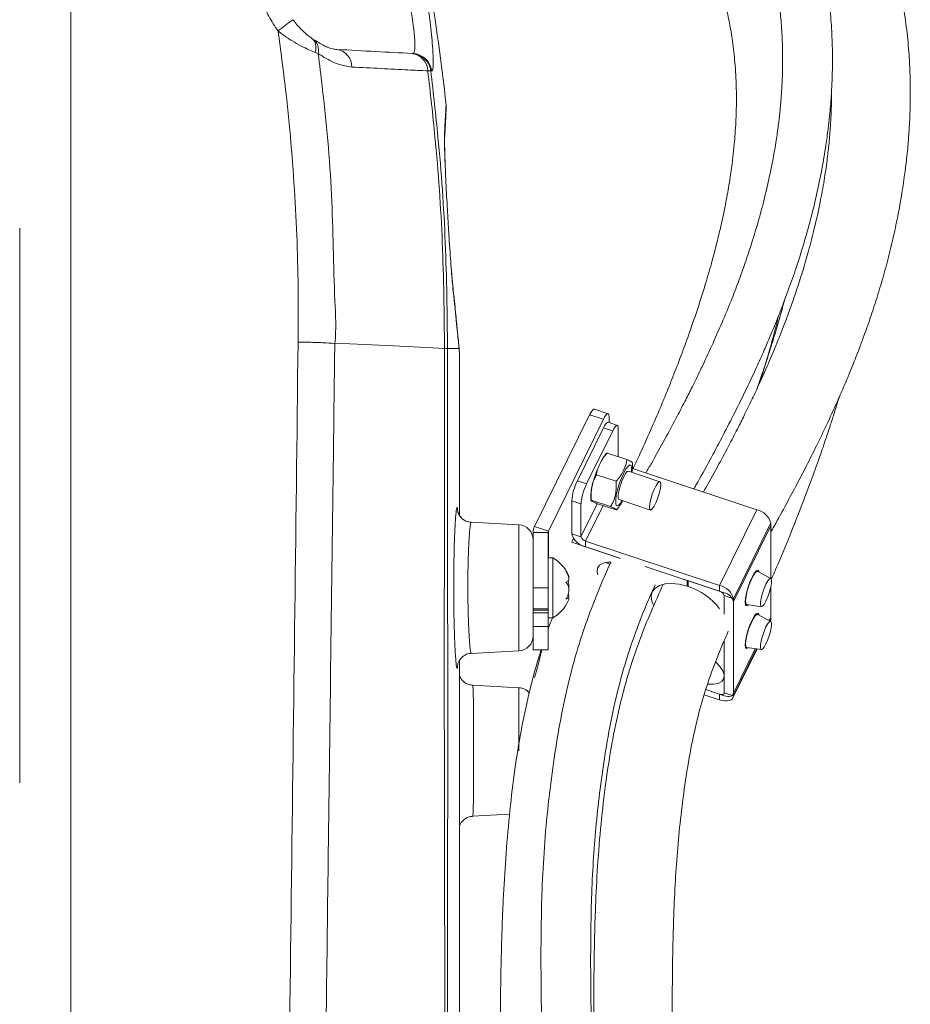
# Model space of a CAD drawing. Header units: millimetres. Extents: x 0 to 8410, y 0 to 5940.
# Tile 39 of 180: x 1537 to 1715, y 3866 to 4064. Entities that reach past the tile are written whole.
import ezdxf

# ---------------------------------------------------------------- set-up
doc = ezdxf.new("R2010")
doc.units = ezdxf.units.MM
doc.header["$LTSCALE"] = 10

msp = doc.modelspace()

# ---------------------------------------------------------------- linework, layer by layer
at = {"color": 7, "linetype": 'Continuous', "lineweight": 0}
for p, q in [((1546.85, 4082.21), (1546.85, 3769.37)), ((1595.2, 4060.16), (1595.47, 4059.98)), ((1615.37, 4057.09), (1615.55, 4057.09)), ((1599.85, 3998.92), (1599.85, 3998.92)), ((1624.85, 3964.45), (1624.85, 3997.29)), ((1654.73, 3984.8), (1651.95, 3985.72)), ((1651, 3984.6), (1639.95, 3962.18)), ((1653.78, 3983.68), (1642.73, 3961.25)), ((1656.58, 3982.47), (1654.73, 3983.08)), ((1654.91, 3983.02), (1654.91, 3984.23)), ((1653.78, 3981.95), (1648.54, 3971.32)), ((1655.64, 3981.34), (1650.39, 3970.71)), ((1656.76, 3981.9), (1656.76, 3976.19)), ((1654.52, 3976.9), (1654.56, 3976.92)), ((1658.46, 3975.63), (1654.56, 3976.92)), ((1653.37, 3975.35), (1653.09, 3974.81)), ((1665.09, 3971.17), (1658.78, 3973.26)), ((1659.59, 3973.79), (1684.58, 3965.52)), ((1656.3, 3971.24), (1652.39, 3972.53)), ((1647.42, 3967.32), (1647.42, 3960.73)), ((1655.22, 3966.18), (1651.31, 3967.47)), ((1656.9, 3967.57), (1663.2, 3965.48)), ((1657.52, 3967.14), (1657.61, 3967.33)), ((1624.5, 3965.54), (1624.53, 3965.19)), ((1649.27, 3966.71), (1649.27, 3960.11)), ((1656.3, 3965.51), (1652.39, 3966.8)), ((1636.81, 3962.52), (1627.23, 3963.02)), ((1687.36, 3962.88), (1687.36, 3951.72)), ((1687.36, 3951.72), (1687.36, 3962.31)), ((1639.65, 3960.95), (1639.65, 3949.87)), ((1642.65, 3960.95), (1642.65, 3949.87)), ((1650.2, 3959.23), (1677.09, 3950.33)), ((1657.05, 3955.82), (1647.42, 3959.01)), ((1650.2, 3958.08), (1657.23, 3955.76)), ((1643.65, 3955.87), (1642.65, 3955.87)), ((1643.65, 3944.2), (1643.65, 3955.87)), ((1654.2, 3954.96), (1655.07, 3954.62)), ((1670.6, 3951.33), (1662.16, 3954.12)), ((1662.16, 3954.12), (1677.09, 3949.19)), ((1670.6, 3950.19), (1670.6, 3951.33)), ((1670.78, 3950.12), (1670.78, 3951.27)), ((1678.01, 3948.88), (1670.78, 3951.27)), ((1687.35, 3951.73), (1684.74, 3953.15)), ((1639.65, 3949.87), (1639.65, 3945.69)), ((1642.65, 3949.87), (1642.65, 3945.69)), ((1670.6, 3950.19), (1670.78, 3950.56)), ((1687.36, 3943.95), (1687.36, 3950.02)), ((1687.36, 3950.02), (1687.36, 3943.38)), ((1646.7, 3947.82), (1646.4, 3947.82)), ((1678.01, 3948.31), (1678.01, 3944.58)), ((1679.87, 3947.69), (1679.87, 3928.19)), ((1639.65, 3945.69), (1639.65, 3945.41)), ((1639.65, 3945.41), (1639.65, 3944.87)), ((1642.65, 3945.69), (1642.65, 3945.41)), ((1642.65, 3945.41), (1642.65, 3944.87)), ((1679.87, 3928.76), (1679.87, 3947.12)), ((1682.54, 3946.51), (1685.49, 3946.09)), ((1639.65, 3944.87), (1642.65, 3944.87)), ((1639.65, 3944.87), (1639.65, 3940.37)), ((1642.65, 3944.2), (1642.65, 3944.87)), ((1642.65, 3943.87), (1642.65, 3944.2)), ((1642.65, 3943.87), (1643.65, 3943.87)), ((1642.65, 3943.87), (1642.65, 3942.13)), ((1643.65, 3943.87), (1643.65, 3944.2)), ((1687.35, 3943.12), (1684.74, 3944.55)), ((1687.36, 3943.38), (1687.33, 3943.14)), ((1642.65, 3942.13), (1642.65, 3937.41)), ((1639.65, 3940.37), (1639.65, 3937.41)), ((1639.65, 3937.41), (1642.65, 3937.41)), ((1678.01, 3939.27), (1678.01, 3928.8)), ((1679.78, 3927.78), (1684.62, 3937.61)), ((1682.54, 3937.9), (1685.49, 3937.49)), ((1627.24, 3936.72), (1636.81, 3937.22)), ((1624.54, 3934.49), (1624.51, 3934.22)), ((1636.81, 3929.83), (1627.51, 3930.31)), ((1674.32, 3929.45), (1678.01, 3928.23)), ((1677.09, 3928.54), (1674.32, 3929.45)), ((1677.09, 3927.39), (1673.99, 3928.41)), ((1627.52, 3904.04), (1634.93, 3904.43))]:
    msp.add_line(p, q, dxfattribs=at)
at = {"color": 8, "linetype": 'Continuous', "lineweight": 0}
for p, q in [((1594.07, 4061.04), (1594.2, 4060.94)), ((1596.51, 4057.07), (1595.94, 4057.29)), ((1619.3, 4053.59), (1619.12, 4053.6)), ((1536.59, 4022.01), (1536.59, 3910.74)), ((1623.64, 4009.24), (1623.56, 4010.03)), ((1653.78, 3983.68), (1651, 3984.6)), ((1655.64, 3981.34), (1653.78, 3981.95)), ((1648.54, 3971.32), (1650.39, 3970.71)), ((1649.27, 3966.71), (1647.42, 3967.32)), ((1652.54, 3966.75), (1649.27, 3960.11)), ((1653.71, 3966.36), (1650.2, 3959.23)), ((1684.58, 3965.52), (1677.09, 3950.33)), ((1636.81, 3937.22), (1636.81, 3962.52)), ((1642.73, 3961.25), (1639.95, 3962.18)), ((1642.73, 3961.25), (1642.73, 3955.87)), ((1687.36, 3962.88), (1679.87, 3947.69)), ((1679.87, 3947.12), (1687.36, 3962.31)), ((1642.65, 3960.95), (1639.65, 3960.95)), ((1647.42, 3960.73), (1649.27, 3960.11)), ((1647.42, 3959.01), (1647.78, 3959.75)), ((1650.2, 3959.23), (1650.2, 3958.08)), ((1642.65, 3949.87), (1639.65, 3949.87)), ((1677.09, 3949.19), (1677.09, 3950.33)), ((1679.87, 3947.69), (1678.01, 3948.31)), ((1642.65, 3945.69), (1639.65, 3945.69)), ((1642.65, 3945.41), (1639.65, 3945.41)), ((1687.04, 3943.3), (1687.36, 3943.95)), ((1687.36, 3943.38), (1687.26, 3943.17)), ((1642.65, 3942.13), (1639.65, 3942.13)), ((1679.87, 3928.76), (1684.26, 3937.66)), ((1684.52, 3937.62), (1679.87, 3928.19)), ((1636.81, 3917.18), (1636.81, 3929.83)), ((1677.09, 3927.39), (1677.09, 3928.54)), ((1678.01, 3928.8), (1679.87, 3928.19))]:
    msp.add_line(p, q, dxfattribs=at)
at = {"color": 7, "linetype": 'Continuous', "lineweight": 0, "flags": 128}
for points in [[(1599.85, 3998.92), (1602.89, 3998.8), (1605.86, 3998.67), (1608.74, 3998.55), (1611.54, 3998.42), (1614.25, 3998.29), (1616.88, 3998.16), (1619.43, 3998.03), (1621.88, 3997.9)], [(1651.95, 3985.72), (1651.94, 3985.73), (1651.8, 3985.7), (1651.63, 3985.57), (1651.43, 3985.34), (1651.22, 3985.01), (1651, 3984.6)], [(1654.91, 3984.23), (1654.89, 3984.52), (1654.82, 3984.72), (1654.72, 3984.8), (1654.58, 3984.78), (1654.41, 3984.65), (1654.22, 3984.42), (1654, 3984.09), (1653.78, 3983.68)], [(1653.78, 3981.95), (1654, 3982.37), (1654.22, 3982.7), (1654.41, 3982.93), (1654.58, 3983.06), (1654.72, 3983.08), (1654.73, 3983.08)], [(1656.76, 3981.9), (1656.74, 3982.19), (1656.68, 3982.38), (1656.57, 3982.47), (1656.43, 3982.45), (1656.26, 3982.32), (1656.07, 3982.08), (1655.86, 3981.75), (1655.64, 3981.34)], [(1658.78, 3973.26), (1658.56, 3973.2), (1658.22, 3972.81), (1657.84, 3972.13), (1657.45, 3971.25), (1657.12, 3970.27), (1656.87, 3969.3), (1656.73, 3968.47), (1656.73, 3967.87), (1656.87, 3967.58), (1656.9, 3967.57)], [(1665.27, 3970.61), (1665.2, 3971.06), (1665, 3971.18), (1664.71, 3970.96), (1664.34, 3970.42), (1663.95, 3969.63), (1663.58, 3968.68), (1663.28, 3967.69), (1663.09, 3966.77), (1663.02, 3966.05), (1663.09, 3965.6), (1663.28, 3965.48), (1663.58, 3965.7), (1663.95, 3966.24), (1664.34, 3967.03), (1664.71, 3967.98), (1665, 3968.97), (1665.2, 3969.88), (1665.27, 3970.61)], [(1655.24, 3955.02), (1654.65, 3955.02), (1653.69, 3954.83), (1652.98, 3954.42), (1652.58, 3953.81), (1652.52, 3953.06), (1652.66, 3952.5)], [(1684.74, 3953.15), (1684.58, 3953.15), (1684.24, 3952.87), (1683.83, 3952.26), (1683.4, 3951.38), (1682.99, 3950.34), (1682.65, 3949.24), (1682.41, 3948.21), (1682.31, 3947.35), (1682.34, 3946.77), (1682.52, 3946.51), (1682.54, 3946.51)], [(1683.61, 3951.99), (1684.05, 3952.76), (1684.44, 3953.25), (1684.75, 3953.41), (1684.95, 3953.21), (1685, 3953.01)], [(1682.83, 3946.47), (1682.79, 3946.42), (1682.48, 3946.27), (1682.28, 3946.46), (1682.21, 3946.99), (1682.28, 3947.79), (1682.48, 3948.8), (1682.79, 3949.9), (1683.18, 3951), (1683.61, 3951.99)], [(1686.4, 3950.62), (1686.02, 3949.75), (1685.68, 3948.77), (1685.43, 3947.82), (1685.3, 3946.99), (1685.3, 3946.4), (1685.43, 3946.11), (1685.68, 3946.16), (1686.02, 3946.54), (1686.4, 3947.21), (1686.78, 3948.09), (1687.11, 3949.06), (1687.36, 3950.02), (1687.49, 3950.84), (1687.49, 3951.44), (1687.36, 3951.72), (1687.11, 3951.67), (1686.78, 3951.29), (1686.4, 3950.62)], [(1670.6, 3950.19), (1669.01, 3950.59), (1667.51, 3950.76), (1666.16, 3950.68), (1665.02, 3950.37), (1664.15, 3949.83), (1663.59, 3949.09), (1663.37, 3948.19), (1663.49, 3947.17), (1663.8, 3946.37)], [(1682.83, 3937.86), (1682.79, 3937.82), (1682.48, 3937.67), (1682.28, 3937.86), (1682.21, 3938.39), (1682.28, 3939.19), (1682.48, 3940.19), (1682.79, 3941.3), (1683.18, 3942.4), (1683.61, 3943.38), (1684.05, 3944.16), (1684.44, 3944.65), (1684.75, 3944.8), (1684.95, 3944.61), (1685, 3944.4)], [(1684.74, 3944.55), (1684.58, 3944.55), (1684.24, 3944.26), (1683.83, 3943.65), (1683.4, 3942.78), (1682.99, 3941.73), (1682.65, 3940.64), (1682.41, 3939.61), (1682.31, 3938.75), (1682.34, 3938.16), (1682.52, 3937.91), (1682.54, 3937.9)], [(1686.4, 3938.61), (1686.78, 3939.48), (1687.11, 3940.46), (1687.36, 3941.42), (1687.49, 3942.24), (1687.49, 3942.83), (1687.36, 3943.12), (1687.11, 3943.07), (1686.78, 3942.69), (1686.4, 3942.02), (1686.02, 3941.14), (1685.68, 3940.17), (1685.43, 3939.21), (1685.3, 3938.39), (1685.3, 3937.8), (1685.43, 3937.51), (1685.68, 3937.56), (1686.02, 3937.94), (1686.4, 3938.61)], [(1674.72, 3930.58), (1674.77, 3930.57), (1675.89, 3930.51), (1676.83, 3930.69), (1677.53, 3931.09), (1677.93, 3931.67), (1678, 3932.41), (1677.74, 3933.24), (1677.17, 3934.1), (1676.33, 3934.93), (1676.3, 3934.95)], [(1678.01, 3928.8), (1678, 3928.7), (1677.94, 3928.61), (1677.86, 3928.54), (1677.74, 3928.49), (1677.6, 3928.46), (1677.44, 3928.46), (1677.27, 3928.49), (1677.09, 3928.54)], [(1679.87, 3928.19), (1679.81, 3927.87), (1679.66, 3927.6), (1679.4, 3927.39), (1679.05, 3927.24), (1678.63, 3927.17), (1678.15, 3927.17), (1677.63, 3927.24), (1677.09, 3927.39)], [(1678.01, 3928.23), (1678.38, 3928.13), (1678.72, 3928.08), (1679.04, 3928.08), (1679.32, 3928.13), (1679.56, 3928.23), (1679.73, 3928.37), (1679.83, 3928.55), (1679.87, 3928.76)]]:
    msp.add_lwpolyline(points, dxfattribs=at)
at = {"color": 8, "linetype": 'Continuous', "lineweight": 0, "flags": 128}
for points in [[(1657.84, 3972.9), (1658.3, 3973.72), (1658.72, 3974.28), (1659.06, 3974.53), (1659.31, 3974.44), (1659.44, 3974.02), (1659.44, 3973.32), (1659.42, 3973.05)], [(1657.53, 3967.35), (1657.38, 3967.1), (1656.96, 3966.55), (1656.61, 3966.3), (1656.36, 3966.39), (1656.23, 3966.8), (1656.23, 3967.51), (1656.36, 3968.45), (1656.61, 3969.55), (1656.96, 3970.72), (1657.38, 3971.87), (1657.84, 3972.9)]]:
    msp.add_lwpolyline(points, dxfattribs=at)
at = {"color": 7, "linetype": 'Continuous', "lineweight": 0}
for centre, radius, start, end in [((1174.85, 3997.87), 450, 6.2311, 12.6595), ((1658.29, 3966.42), 10.91, 153.3282, 175.2802), ((1660.15, 3965.81), 10.91, 153.3312, 175.2781), ((1683.79, 3961.91), 3.7, 15.2711, 77.6918), ((1636.65, 3959.52), 3, 0, 87), ((1642.42, 3960.94), 2.77, 153.4846, 179.8191), ((1643.35, 3960.95), 0.692, 153.4732, 179.82), ((1650.99, 3961.7), 3.7, 195.2702, 257.6921), ((1650.46, 3960.44), 1.23, 195.276, 257.6838), ((1640.25, 3949.75), 7, 23.1005, 60.9503), ((1666.87, 3937.83), 12.9, 37.5426, 72.3624), ((1676.3, 3946.72), 3.7, 15.2688, 77.6936), ((1640.25, 3949.99), 7, 299.0497, 336.9988), ((1676.82, 3947.98), 1.23, 15.2746, 77.6852), ((1677.49, 3946.47), 2.47, 15.2663, 77.6935), ((1636.65, 3940.22), 3, 273, 0), ((1567.35, 3953.64), 75.79, 343.3087, 347.6312), ((1636.65, 3926.83), 3, 41.4677, 87)]:
    msp.add_arc(centre, radius, start, end, dxfattribs=at)
at = {"color": 8, "linetype": 'Continuous', "lineweight": 0}
for centre, radius, start, end in [((1786.28, 3801.7), 326.63, 126.6213, 127.2756), ((1593.87, 4057.78), 2.72, 345.0817, 54.0983), ((1599.73, 4054.38), 3.54, 359.8324, 81.6997), ((1614.85, 4053.45), 3.68, 2.2283, 83.7398), ((1615.16, 4053.11), 3.99, 7.0271, 86.9378), ((1615.34, 4053.1), 3.99, 7.0316, 86.9447)]:
    msp.add_arc(centre, radius, start, end, dxfattribs=at)
at = {"color": 7, "linetype": 'Continuous', "lineweight": 0}
for points, knots in [([(1687.36, 3961.03), (1687.59, 3961.43), (1688.66, 3963.33), (1690.4, 3966.51), (1692.57, 3970.56), (1694.59, 3974.45), (1696.6, 3978.46), (1698.65, 3982.7), (1700.44, 3986.61), (1701.89, 3989.91), (1702.93, 3992.37), (1703.75, 3994.37), (1704.49, 3996.23), (1705.26, 3998.22), (1706.12, 4000.53), (1707.17, 4003.46), (1708.35, 4007.02), (1709.62, 4011.13), (1710.82, 4015.45), (1711.91, 4019.88), (1712.88, 4024.42), (1713.69, 4028.91), (1714.26, 4032.78), (1714.62, 4035.79), (1714.84, 4037.92), (1715, 4039.8), (1715.14, 4041.74), (1715.26, 4043.95), (1715.35, 4046.46), (1715.4, 4049.78), (1715.32, 4053.9), (1715.01, 4058.75), (1714.45, 4063.73), (1713.62, 4068.8), (1712.51, 4073.85), (1711.32, 4078.1), (1710.26, 4081.33), (1709.5, 4083.45), (1708.81, 4085.27), (1708.07, 4087.1), (1707.16, 4089.23), (1706.02, 4091.72), (1704.34, 4095.14), (1702, 4099.45), (1698.97, 4104.37), (1695.69, 4109.12), (1692.36, 4113.48), (1689.03, 4117.46), (1685.55, 4121.27), (1681.97, 4124.89), (1678.23, 4128.38), (1674.4, 4131.68), (1670.33, 4134.93), (1665.99, 4138.14), (1661.37, 4141.28), (1656.74, 4144.16), (1652.48, 4146.61), (1649.05, 4148.44), (1646.11, 4149.93), (1643.13, 4151.37), (1639.46, 4153.03), (1635.11, 4154.86), (1628.28, 4157.46), (1619.11, 4160.4), (1607.56, 4163.19), (1595.63, 4165.19), (1583.09, 4166.41), (1572.17, 4166.67), (1564.28, 4166.49), (1560.85, 4166.29), (1559.64, 4166.22)], [0, 0, 0, 0, 0.004348, 0.0203, 0.034155, 0.047589, 0.061875, 0.077022, 0.092735, 0.103422, 0.112088, 0.118719, 0.124631, 0.13163, 0.139735, 0.148951, 0.1623, 0.176871, 0.191787, 0.207043, 0.222643, 0.23859, 0.253314, 0.262519, 0.269619, 0.275396, 0.282059, 0.289745, 0.298462, 0.308217, 0.324564, 0.341827, 0.359515, 0.377636, 0.396202, 0.414191, 0.42402, 0.431827, 0.4378, 0.444476, 0.452618, 0.462236, 0.473338, 0.492576, 0.513562, 0.533507, 0.552342, 0.570059, 0.586651, 0.604754, 0.621396, 0.637992, 0.654959, 0.672611, 0.690641, 0.708821, 0.724537, 0.737041, 0.745245, 0.755314, 0.767695, 0.782393, 0.798388, 0.833771, 0.867819, 0.901508, 0.936458, 0.972574, 0.990344, 1, 1, 1, 1]), ([(1671.93, 3969.71), (1672.07, 3969.96), (1673.17, 3971.89), (1675.04, 3975.3), (1677.54, 3979.97), (1679.89, 3984.53), (1682.23, 3989.26), (1684.3, 3993.64), (1685.97, 3997.37), (1687.15, 4000.12), (1688.1, 4002.39), (1688.98, 4004.56), (1689.94, 4007.02), (1691.14, 4010.25), (1692.54, 4014.26), (1694.02, 4018.94), (1695.39, 4023.83), (1696.6, 4028.76), (1697.63, 4033.72), (1698.37, 4038.13), (1698.86, 4041.73), (1699.15, 4044.34), (1699.36, 4046.53), (1699.52, 4048.68), (1699.65, 4051.13), (1699.76, 4054.31), (1699.76, 4058.22), (1699.56, 4062.73), (1699.13, 4067.4), (1698.44, 4072.11), (1697.47, 4076.8), (1696.41, 4080.77), (1695.43, 4083.83), (1694.71, 4085.88), (1694.06, 4087.59), (1693.39, 4089.26), (1692.58, 4091.15), (1691.57, 4093.37), (1690.07, 4096.41), (1687.96, 4100.27), (1685.22, 4104.73), (1682.21, 4109.09), (1679.13, 4113.13), (1676.02, 4116.85), (1672.38, 4120.84), (1668.2, 4125.02), (1663.3, 4129.39), (1658.59, 4133.18), (1654, 4136.53), (1649.63, 4139.46), (1645.28, 4142.13), (1641.29, 4144.39), (1638.07, 4146.08), (1635.29, 4147.47), (1632.44, 4148.82), (1628.91, 4150.38), (1624.75, 4152.09), (1618.83, 4154.28), (1611.35, 4156.66), (1602.34, 4158.92), (1593.93, 4160.51), (1586.06, 4161.58), (1578.66, 4162.26), (1570.99, 4162.58), (1565.15, 4162.63), (1561.87, 4162.49), (1561.26, 4162.46)], [0, 0, 0, 0, 0.0027684, 0.0216654, 0.0381703, 0.0549552, 0.0726183, 0.0910788, 0.1039613, 0.114202, 0.1218133, 0.1293344, 0.1384852, 0.1492707, 0.1653708, 0.1833097, 0.2014771, 0.2198316, 0.2383745, 0.2568359, 0.2691327, 0.2788457, 0.2861206, 0.2938461, 0.303121, 0.3139518, 0.3299985, 0.3477151, 0.3657305, 0.3840416, 0.4026662, 0.4210812, 0.43144, 0.4397861, 0.4461358, 0.4526457, 0.4606088, 0.4700356, 0.4809367, 0.4998678, 0.5208904, 0.5410866, 0.5603044, 0.5785288, 0.5957468, 0.6207452, 0.6440396, 0.6677055, 0.686088, 0.7047315, 0.7233848, 0.7394263, 0.7521492, 0.7606145, 0.7711451, 0.784103, 0.7994842, 0.8159518, 0.8463251, 0.8756587, 0.9042393, 0.9261081, 0.9484963, 0.9714172, 0.9946137, 1, 1, 1, 1]), ([(1565.33, 4152.53), (1567.39, 4152.55), (1572.29, 4152.6), (1579.85, 4152.16), (1587.89, 4151.31), (1595.55, 4150.07), (1602.29, 4148.64), (1608.18, 4147.1), (1613.32, 4145.55), (1618.14, 4143.89), (1622.45, 4142.24), (1625.92, 4140.78), (1628.55, 4139.59), (1630.44, 4138.7), (1632.08, 4137.9), (1633.8, 4137.03), (1635.9, 4135.93), (1638.49, 4134.5), (1641.66, 4132.64), (1645.35, 4130.32), (1649.24, 4127.65), (1652.92, 4124.9), (1656.15, 4122.3), (1658.98, 4119.84), (1661.44, 4117.58), (1663.53, 4115.54), (1665.38, 4113.64), (1667.25, 4111.63), (1669.35, 4109.24), (1671.67, 4106.42), (1674.11, 4103.21), (1676.48, 4099.8), (1678.64, 4096.36), (1680.51, 4093.1), (1682.62, 4089.01), (1684.8, 4084.06), (1686.82, 4078.16), (1688.03, 4073.24), (1688.77, 4069.17), (1689.23, 4065.83), (1689.58, 4062.08), (1689.76, 4058.1), (1689.76, 4054.44), (1689.66, 4051.41), (1689.52, 4049.12), (1689.36, 4047.1), (1689.16, 4045.01), (1688.87, 4042.51), (1688.44, 4039.44), (1687.86, 4036.04), (1687.05, 4032.01), (1686.04, 4027.7), (1684.83, 4023.25), (1683.61, 4019.22), (1682.37, 4015.45), (1681.04, 4011.73), (1679.55, 4007.83), (1677.8, 4003.57), (1675.83, 3999.07), (1674.05, 3995.22), (1672.6, 3992.22), (1671.41, 3989.81), (1670, 3987.04), (1668.22, 3983.62), (1665.99, 3979.47), (1663.97, 3975.82), (1662.66, 3973.55), (1662.29, 3972.9)], [0, 0, 0, 0, 0.019212, 0.045556, 0.071908, 0.097356, 0.121943, 0.141007, 0.159535, 0.177528, 0.194433, 0.208678, 0.218083, 0.225716, 0.231598, 0.238145, 0.246938, 0.257978, 0.271267, 0.288483, 0.307764, 0.32581, 0.342159, 0.356811, 0.370497, 0.382278, 0.392194, 0.402887, 0.415978, 0.43145, 0.448195, 0.466465, 0.483764, 0.499784, 0.514539, 0.542872, 0.56972, 0.595977, 0.60894, 0.62345, 0.639512, 0.65713, 0.674145, 0.685546, 0.695057, 0.70268, 0.710586, 0.720903, 0.733634, 0.74838, 0.762575, 0.78285, 0.800638, 0.816334, 0.831287, 0.845859, 0.860765, 0.877823, 0.89662, 0.914318, 0.92355, 0.932349, 0.942988, 0.956542, 0.972992, 0.992306, 1, 1, 1, 1]), ([(1570.42, 4138.98), (1571.93, 4138.95), (1576.02, 4138.87), (1582.44, 4138.29), (1589.6, 4137.33), (1595.93, 4136.12), (1601.5, 4134.81), (1606.4, 4133.45), (1611.05, 4131.97), (1615.34, 4130.44), (1619.04, 4128.96), (1622.04, 4127.67), (1624.32, 4126.62), (1626.2, 4125.71), (1628.08, 4124.77), (1630.37, 4123.57), (1633.18, 4122.01), (1636.46, 4120.05), (1640.03, 4117.75), (1643.6, 4115.24), (1646.89, 4112.73), (1649.97, 4110.19), (1652.79, 4107.7), (1655.28, 4105.31), (1657.42, 4103.14), (1659.54, 4100.87), (1661.7, 4098.38), (1663.96, 4095.59), (1666.17, 4092.62), (1668.32, 4089.46), (1670.26, 4086.32), (1672.2, 4082.85), (1674.06, 4079.06), (1675.79, 4074.9), (1677.2, 4070.85), (1678.24, 4067.11), (1679.04, 4063.53), (1679.67, 4059.89), (1680.17, 4055.67), (1680.45, 4051.26), (1680.49, 4047.13), (1680.39, 4043.76), (1680.22, 4041.1), (1680.02, 4038.68), (1679.74, 4035.96), (1679.29, 4032.57), (1678.65, 4028.73), (1677.89, 4024.85), (1677.08, 4021.23), (1676.27, 4017.98), (1675.34, 4014.52), (1674.19, 4010.54), (1672.72, 4005.91), (1671.17, 4001.39), (1669.95, 3998.04), (1669.1, 3995.78), (1668.47, 3994.12), (1667.66, 3992.05), (1666.63, 3989.49), (1665.25, 3986.13), (1663.42, 3981.87), (1661.51, 3977.58), (1660.2, 3974.79), (1659.72, 3973.75)], [0, 0, 0, 0, 0.01575, 0.042622, 0.068724, 0.094073, 0.113849, 0.133173, 0.152036, 0.1704, 0.186774, 0.199476, 0.209671, 0.217348, 0.22492, 0.23559, 0.249382, 0.265251, 0.283907, 0.303684, 0.32179, 0.338172, 0.35652, 0.372063, 0.384806, 0.39801, 0.414739, 0.430328, 0.448033, 0.466834, 0.48441, 0.500679, 0.523935, 0.545486, 0.566234, 0.58637, 0.601934, 0.619317, 0.63937, 0.662116, 0.681265, 0.696761, 0.708563, 0.717703, 0.729733, 0.745487, 0.763593, 0.781332, 0.797338, 0.811597, 0.824185, 0.842782, 0.86356, 0.88421, 0.900848, 0.906411, 0.913155, 0.921952, 0.932804, 0.945708, 0.964713, 0.986886, 1, 1, 1, 1]), ([(1595.2, 4060.17), (1595.07, 4060.25), (1594.75, 4060.46), (1594.06, 4061.03), (1593.23, 4061.79), (1592.33, 4062.73), (1591.74, 4063.48), (1591.44, 4063.86)], [0, 0, 0, 0, 0.122771, 0.315269, 0.508472, 0.748467, 1, 1, 1, 1]), ([(1600.25, 4057.89), (1599.98, 4057.92), (1599.43, 4057.97), (1598.41, 4058.32), (1597.44, 4058.79), (1596.59, 4059.31), (1596.01, 4059.68), (1595.83, 4059.79)], [0, 0, 0, 0, 0.241461, 0.505604, 0.702983, 0.905467, 1, 1, 1, 1]), ([(1600.25, 4057.89), (1602.91, 4057.75), (1608.26, 4057.47), (1612.92, 4057.22), (1615.25, 4057.1)], [0, 0, 0, 0, 0.499163, 1, 1, 1, 1]), ([(1699.57, 4049.78), (1699.57, 4049.63), (1699.6, 4048.55), (1699.55, 4046.67), (1699.46, 4044.27), (1699.33, 4042.21), (1699.18, 4040.4), (1698.98, 4038.25), (1698.64, 4035.34), (1698.08, 4031.52), (1697.25, 4026.95), (1696.2, 4022.23), (1695.03, 4017.71), (1693.88, 4013.75), (1692.71, 4010.06), (1691.45, 4006.4), (1690.02, 4002.52), (1688.34, 3998.28), (1686.43, 3993.81), (1684.69, 3989.98), (1683.27, 3986.99), (1682.12, 3984.61), (1680.76, 3981.9), (1679.03, 3978.56), (1676.85, 3974.49), (1675.08, 3971.25), (1674, 3969.37), (1673.83, 3969.08)], [0, 0, 0, 0, 0.006116, 0.04131, 0.071866, 0.097798, 0.119117, 0.140433, 0.178676, 0.228713, 0.283698, 0.34877, 0.403882, 0.450344, 0.494927, 0.53939, 0.585035, 0.63726, 0.695257, 0.750199, 0.778828, 0.80597, 0.838226, 0.879595, 0.930005, 0.989346, 1, 1, 1, 1]), ([(1621.9, 4040.41), (1621.93, 4040.89), (1621.99, 4041.91), (1622.06, 4043.2), (1622.13, 4044.33), (1622.17, 4045.19), (1622.2, 4045.78), (1622.21, 4045.92), (1622.21, 4046.03), (1622.22, 4046.08), (1622.22, 4046.21), (1622.22, 4046.41), (1622.2, 4046.59), (1622.2, 4046.71)], [0, 0, 0, 0, 0.132307, 0.283593, 0.442663, 0.609643, 0.777152, 0.945552, 0.968317, 0.981403, 0.986435, 0.990563, 1, 1, 1, 1]), ([(1621.9, 4040.35), (1621.94, 4040.94), (1622.02, 4042.09), (1622.09, 4043.46), (1622.14, 4044.52), (1622.17, 4045.21), (1622.2, 4045.69), (1622.21, 4045.9), (1622.21, 4045.91), (1622.21, 4045.92)], [0, 0, 0, 0, 0.181368, 0.353224, 0.507511, 0.654645, 0.807807, 0.956896, 1, 1, 1, 1]), ([(1621.86, 4040.36), (1621.88, 4040.46), (1621.93, 4040.65), (1621.91, 4040.94), (1621.89, 4041.11), (1621.89, 4041.2)], [0, 0, 0, 0, 0.388464, 0.671222, 1, 1, 1, 1]), ([(1621.92, 4037.37), (1621.91, 4037.81), (1621.89, 4038.65), (1621.89, 4039.61), (1621.89, 4040.17), (1621.91, 4040.43), (1621.91, 4040.52)], [0, 0, 0, 0, 0.30427, 0.576494, 0.859595, 1, 1, 1, 1]), ([(1623.56, 4010.03), (1623.51, 4010.59), (1623.4, 4011.73), (1623.21, 4014.04), (1623.03, 4016.6), (1622.84, 4019.4), (1622.68, 4021.87), (1622.54, 4024.25), (1622.41, 4026.53), (1622.26, 4029.21), (1622.12, 4031.88), (1622.01, 4034.45), (1621.93, 4036.4), (1621.91, 4037.33), (1621.9, 4037.63)], [0, 0, 0, 0, 0.089724, 0.182965, 0.276205, 0.369576, 0.46296, 0.512453, 0.594462, 0.676469, 0.768986, 0.861498, 0.954899, 1, 1, 1, 1]), ([(1621.99, 4035.32), (1621.97, 4035.78), (1621.94, 4036.7), (1621.92, 4037.43), (1621.91, 4037.81)], [0, 0, 0, 0, 0.498482, 1, 1, 1, 1]), ([(1623.62, 4009.72), (1623.58, 4010.11), (1623.5, 4010.95), (1623.37, 4012.4), (1623.27, 4013.59), (1623.21, 4014.31), (1623.2, 4014.44)], [0, 0, 0, 0, 0.294111, 0.631267, 0.931237, 1, 1, 1, 1]), ([(1623.62, 4009.61), (1623.61, 4009.68), (1623.59, 4009.89), (1623.57, 4010.14), (1623.55, 4010.31)], [0, 0, 0, 0, 0.322797, 1, 1, 1, 1]), ([(1623.64, 4009.24), (1623.64, 4009.3), (1623.63, 4009.42), (1623.64, 4009.54), (1623.62, 4009.61), (1623.62, 4009.61)], [0, 0, 0, 0, 0.477315, 0.957559, 1, 1, 1, 1]), ([(1624.77, 3998.39), (1624.75, 3998.51), (1624.72, 3998.84), (1624.64, 3999.71), (1624.52, 4000.94), (1624.37, 4002.41), (1624.2, 4004.14), (1623.98, 4006.25), (1623.8, 4008.03), (1623.66, 4009.17), (1623.64, 4009.41)], [0, 0, 0, 0, 0.086875, 0.237432, 0.387387, 0.519032, 0.657963, 0.80091, 0.957591, 1, 1, 1, 1]), ([(1690.1, 4007.49), (1689.85, 4006.55), (1689.26, 4004.34), (1688.21, 4000.76), (1686.99, 3996.83), (1685.74, 3993.1), (1684.91, 3990.74), (1684.52, 3989.66), (1684.52, 3989.65)], [0, 0, 0, 0, 0.158949, 0.372106, 0.603696, 0.819065, 0.998742, 1, 1, 1, 1]), ([(1685.24, 3991.22), (1685.43, 3991.85), (1686.13, 3994.1), (1687.29, 3998.14), (1688.32, 4001.93), (1688.86, 4004.11), (1688.95, 4004.51)], [0, 0, 0, 0, 0.142563, 0.505573, 0.910412, 1, 1, 1, 1]), ([(1599.85, 3998.92), (1599.07, 3998.96), (1597.52, 3999.06), (1594.95, 3999.14), (1593.25, 3999.17), (1592.64, 3999.18), (1592.48, 3999.18)], [0, 0, 0, 0, 0.393543, 0.787086, 0.944309, 1, 1, 1, 1]), ([(1622.49, 3997.84), (1622.5, 3959.86), (1622.53, 3899.34), (1622.46, 3838.81), (1622.44, 3816.28)], [0, 0, 0, 0, 0.627629, 1, 1, 1, 1]), ([(1624.79, 3997.87), (1624.69, 3997.87), (1624.48, 3997.87), (1623.73, 3997.87), (1622.9, 3997.87), (1622.49, 3997.87)], [0, 0, 0, 0, 0.319811, 0.653219, 1, 1, 1, 1]), ([(1624.81, 3997.62), (1624.81, 3997.63), (1624.81, 3997.67), (1624.81, 3997.7), (1624.8, 3997.76), (1624.79, 3997.88), (1624.78, 3998.08), (1624.75, 3998.35), (1624.75, 3998.39)], [0, 0, 0, 0, 0.0088648, 0.0518365, 0.1557954, 0.4317255, 0.9297591, 1, 1, 1, 1]), ([(1624.85, 3997.29), (1624.85, 3997.29), (1624.84, 3997.31), (1624.85, 3997.24), (1624.81, 3997.64), (1624.79, 3997.87)], [0, 0, 0, 0, 0.0170589, 0.42528, 1, 1, 1, 1]), ([(1687.47, 3951.57), (1687.81, 3952.33), (1689.09, 3955.26), (1691.1, 3960.13), (1693.42, 3965.97), (1695.38, 3971.15), (1696.98, 3975.57), (1698.22, 3979.16), (1699.16, 3982), (1699.98, 3984.55), (1700.59, 3986.49), (1700.94, 3987.67), (1701.03, 3987.96)], [0, 0, 0, 0, 0.062405, 0.239917, 0.400661, 0.544101, 0.66783, 0.766702, 0.840286, 0.902523, 0.976345, 1, 1, 1, 1]), ([(1654.56, 3976.92), (1654.27, 3976.61), (1653.67, 3975.97), (1652.99, 3974.63), (1652.46, 3973.48), (1652.41, 3972.68), (1652.39, 3972.53)], [0, 0, 0, 0, 0.244944, 0.500123, 0.90494, 1, 1, 1, 1]), ([(1654.51, 3976.91), (1654.5, 3976.9), (1654.28, 3976.72), (1653.91, 3976.22), (1653.56, 3975.72), (1653.37, 3975.35), (1653.37, 3975.35)], [0, 0, 0, 0, 0.0319571, 0.4284726, 0.9947887, 1, 1, 1, 1]), ([(1656.3, 3971.24), (1656.59, 3971.55), (1657.18, 3972.19), (1657.87, 3973.53), (1658.39, 3974.68), (1658.45, 3975.47), (1658.46, 3975.63)], [0, 0, 0, 0, 0.244946, 0.500123, 0.90494, 1, 1, 1, 1]), ([(1658.46, 3975.63), (1658.69, 3975.52), (1659.32, 3975.22), (1659.66, 3975.02), (1659.6, 3974.98), (1659.59, 3974.98)], [0, 0, 0, 0, 0.3559888, 0.9678249, 1, 1, 1, 1]), ([(1659.5, 3973.02), (1659.55, 3973.36), (1659.66, 3974.05), (1659.61, 3974.67), (1659.58, 3974.98)], [0, 0, 0, 0, 0.491092, 1, 1, 1, 1]), ([(1653.09, 3974.81), (1653, 3974.62), (1652.74, 3974.07), (1652.33, 3973.06), (1651.91, 3971.8), (1651.6, 3970.71), (1651.49, 3970.1), (1651.44, 3969.87)], [0, 0, 0, 0, 0.127144, 0.373805, 0.614676, 0.855305, 1, 1, 1, 1]), ([(1651.31, 3967.47), (1651.29, 3968.02), (1651.24, 3969.5), (1651.65, 3971.25), (1652.24, 3972.27), (1652.39, 3972.53)], [0, 0, 0, 0, 0.303239, 0.824413, 1, 1, 1, 1]), ([(1656.3, 3971.24), (1656.32, 3970.7), (1656.37, 3969.21), (1655.96, 3967.47), (1655.37, 3966.44), (1655.22, 3966.18)], [0, 0, 0, 0, 0.303244, 0.824428, 1, 1, 1, 1]), ([(1651.44, 3969.87), (1651.41, 3969.71), (1651.29, 3969.12), (1651.2, 3968.32), (1651.25, 3967.7), (1651.27, 3967.42)], [0, 0, 0, 0, 0.177279, 0.635175, 1, 1, 1, 1]), ([(1651.31, 3967.47), (1651.29, 3967.45), (1651.24, 3967.38), (1651.65, 3967.13), (1652.24, 3966.86), (1652.39, 3966.8)], [0, 0, 0, 0, 0.303241, 0.824419, 1, 1, 1, 1]), ([(1656.33, 3965.5), (1656.34, 3965.51), (1656.56, 3965.68), (1656.91, 3966.16), (1657.29, 3966.68), (1657.49, 3967.09), (1657.52, 3967.14)], [0, 0, 0, 0, 0.022357, 0.399557, 0.934999, 1, 1, 1, 1]), ([(1624.24, 3934.39), (1624.21, 3934.68), (1624.14, 3935.28), (1624.04, 3936.71), (1623.95, 3938.48), (1623.87, 3940.59), (1623.8, 3942.94), (1623.75, 3945.5), (1623.72, 3948.4), (1623.72, 3951.37), (1623.75, 3954.27), (1623.79, 3956.83), (1623.86, 3959.19), (1623.94, 3961.3), (1624.03, 3963.06), (1624.13, 3964.49), (1624.2, 3965.08), (1624.23, 3965.37)], [0, 0, 0, 0, 0.065546, 0.131055, 0.196565, 0.262071, 0.327578, 0.393147, 0.458716, 0.540508, 0.606152, 0.671795, 0.737478, 0.80316, 0.868802, 0.934444, 1, 1, 1, 1]), ([(1627.23, 3963.06), (1627.08, 3963.06), (1626.64, 3963.06), (1625.99, 3963.33), (1625.37, 3963.76), (1624.96, 3964.24), (1624.71, 3964.68), (1624.58, 3965), (1624.53, 3965.2), (1624.51, 3965.28), (1624.52, 3965.26), (1624.52, 3965.26)], [0, 0, 0, 0, 0.085173, 0.249198, 0.389576, 0.513398, 0.622747, 0.719944, 0.818166, 0.95364, 1, 1, 1, 1]), ([(1656.3, 3965.51), (1656.32, 3965.53), (1656.37, 3965.6), (1655.96, 3965.84), (1655.37, 3966.11), (1655.22, 3966.18)], [0, 0, 0, 0, 0.30324, 0.824416, 1, 1, 1, 1]), ([(1655.24, 3955.02), (1654.67, 3953.73), (1653.31, 3950.7), (1651.43, 3946.01), (1649.74, 3941.3), (1648.47, 3937.23), (1647.44, 3933.58), (1646.24, 3928.78), (1644.95, 3922.52), (1643.7, 3914.64), (1642.65, 3906.36), (1641.87, 3897.88), (1641.44, 3889.66), (1641.26, 3882.14), (1641.22, 3875.21), (1641.27, 3868.37), (1641.41, 3859.67), (1641.68, 3848.96), (1642.08, 3836.39), (1642.46, 3823.59), (1642.75, 3810.84), (1642.9, 3798.31), (1642.9, 3786.15), (1642.73, 3774.53), (1642.41, 3763.77), (1642, 3753.48), (1641.5, 3743.17), (1640.87, 3732.1), (1640.11, 3720.17), (1639.28, 3708.3), (1638.41, 3696.54), (1637.52, 3684.97), (1636.55, 3672.66), (1635.53, 3659.97), (1634.59, 3648.55), (1633.54, 3638.88), (1632.37, 3631.08), (1630.91, 3624.01), (1629.15, 3617.74), (1627.14, 3612.28), (1624.96, 3607.62), (1622.67, 3603.72), (1620.33, 3600.5), (1617.86, 3597.82), (1615.95, 3596.02), (1614.74, 3595.22), (1614.5, 3595.06)], [0, 0, 0, 0, 0.012968, 0.030639, 0.045687, 0.057451, 0.06782, 0.078274, 0.099582, 0.121482, 0.144368, 0.16807, 0.190869, 0.21117, 0.228901, 0.246926, 0.26649, 0.29919, 0.33344, 0.368118, 0.402654, 0.436594, 0.469523, 0.501042, 0.530817, 0.556831, 0.584658, 0.614594, 0.646869, 0.681734, 0.711129, 0.742446, 0.77585, 0.811131, 0.845499, 0.868471, 0.889788, 0.90924, 0.926761, 0.942383, 0.956188, 0.968307, 0.978898, 0.988289, 0.997714, 1, 1, 1, 1]), ([(1646.78, 3951.96), (1646.78, 3951.96), (1646.84, 3951.97), (1646.82, 3952.17), (1646.69, 3952.54), (1646.47, 3952.96), (1646.3, 3953.22), (1646.25, 3953.31)], [0, 0, 0, 0, 0.037238, 0.318637, 0.585297, 0.865256, 1, 1, 1, 1]), ([(1646.25, 3953.31), (1646.39, 3953.02), (1646.65, 3952.53), (1646.82, 3951.86), (1646.83, 3951.4), (1646.68, 3951.1), (1646.47, 3951), (1646.3, 3951.01), (1646.25, 3951.01)], [0, 0, 0, 0, 0.235585, 0.408169, 0.581154, 0.74508, 0.917187, 1, 1, 1, 1]), ([(1646.8, 3950.03), (1646.8, 3950.23), (1646.82, 3950.65), (1646.74, 3951.12), (1646.65, 3951.33), (1646.65, 3951.34)], [0, 0, 0, 0, 0.463558, 0.959581, 1, 1, 1, 1]), ([(1665.75, 3950.54), (1664.94, 3948.73), (1663.36, 3945.21), (1661.3, 3940.14), (1659.73, 3935.69), (1658.55, 3931.89), (1657.6, 3928.44), (1656.46, 3923.76), (1655.24, 3917.57), (1654.07, 3909.72), (1653.15, 3901.47), (1652.51, 3893.17), (1652.16, 3885.78), (1651.98, 3879.57), (1651.89, 3874.25), (1651.84, 3868.9), (1651.85, 3863.23), (1651.92, 3853.83), (1652.21, 3840.69), (1652.7, 3823.98), (1653.07, 3807.31), (1653.2, 3791.13), (1653.05, 3775.79), (1652.66, 3762.71), (1652.18, 3751.34), (1651.66, 3741.08), (1651.02, 3730.1), (1650.26, 3718.33), (1649.44, 3706.69), (1648.59, 3695.23), (1647.73, 3684), (1646.8, 3672.17), (1645.83, 3660.03), (1644.86, 3648.21), (1643.65, 3637.18), (1642.04, 3627.18), (1639.95, 3618.17), (1637.42, 3610.23), (1634.46, 3603.43), (1631.2, 3597.79), (1627.7, 3593.16), (1623.96, 3589.26), (1620.18, 3586.25), (1616.74, 3584.05), (1614.64, 3583.08), (1613.73, 3582.67)], [0, 0, 0, 0, 0.017609, 0.034277, 0.047688, 0.057916, 0.067565, 0.077318, 0.097354, 0.118403, 0.140571, 0.163006, 0.183789, 0.198365, 0.211527, 0.225339, 0.24009, 0.255847, 0.298676, 0.342695, 0.386442, 0.428925, 0.469178, 0.506413, 0.531509, 0.558317, 0.587008, 0.617766, 0.650794, 0.678482, 0.707826, 0.738951, 0.771433, 0.803104, 0.831616, 0.858073, 0.882161, 0.903783, 0.923012, 0.939909, 0.954513, 0.968225, 0.981937, 0.992198, 1, 1, 1, 1]), ([(1613.76, 3583.16), (1615, 3583.74), (1617.93, 3585.1), (1622.11, 3588.12), (1626.68, 3592.42), (1630.95, 3597.92), (1634.7, 3604.6), (1637.92, 3612.32), (1640.56, 3621.16), (1642.6, 3631.13), (1644.03, 3641.62), (1645.01, 3652.43), (1645.84, 3663.39), (1646.68, 3674.41), (1647.76, 3688.66), (1649.06, 3706.31), (1650.52, 3727.46), (1651.63, 3746.17), (1652.35, 3762.27), (1652.76, 3775.64), (1652.93, 3789.03), (1652.89, 3802.28), (1652.69, 3814.91), (1652.39, 3826.55), (1652.06, 3837.02), (1651.75, 3846.43), (1651.53, 3854.03), (1651.39, 3860.05), (1651.3, 3864.75), (1651.23, 3869.55), (1651.2, 3874.87), (1651.23, 3880.99), (1651.37, 3887.82), (1651.69, 3894.82), (1652.24, 3901.82), (1653, 3908.87), (1654.03, 3916.3), (1655.4, 3924.04), (1657.22, 3931.79), (1659.55, 3939.29), (1661.93, 3945.49), (1663.55, 3949.13), (1664.16, 3950.49)], [0, 0, 0, 0, 0.010661, 0.025293, 0.039984, 0.059605, 0.079446, 0.099703, 0.124914, 0.15146, 0.179179, 0.207676, 0.236392, 0.265238, 0.294275, 0.348393, 0.4041, 0.460741, 0.495599, 0.530595, 0.565671, 0.600599, 0.634342, 0.664476, 0.691704, 0.716187, 0.738121, 0.751124, 0.763231, 0.774868, 0.788675, 0.804803, 0.82277, 0.842107, 0.859799, 0.878151, 0.898314, 0.919681, 0.941644, 0.963903, 0.986525, 1, 1, 1, 1]), ([(1646.25, 3951.01), (1646.39, 3950.83), (1646.65, 3950.51), (1646.82, 3949.8), (1646.83, 3949.11), (1646.68, 3948.43), (1646.47, 3947.92), (1646.3, 3947.66), (1646.25, 3947.58)], [0, 0, 0, 0, 0.235569, 0.40816, 0.581155, 0.745077, 0.917178, 1, 1, 1, 1]), ([(1646.25, 3947.58), (1646.39, 3947.68), (1646.65, 3947.85), (1646.82, 3947.81), (1646.83, 3947.61), (1646.74, 3947.36), (1646.69, 3947.25)], [0, 0, 0, 0, 0.329983, 0.571752, 0.814099, 1, 1, 1, 1]), ([(1646.78, 3947.78), (1646.78, 3947.81), (1646.84, 3948.03), (1646.83, 3948.33), (1646.73, 3948.49), (1646.69, 3948.56)], [0, 0, 0, 0, 0.068988, 0.590376, 1, 1, 1, 1]), ([(1643.55, 3943.87), (1643.42, 3943.56), (1643.1, 3942.78), (1642.82, 3941.95), (1642.65, 3941.46)], [0, 0, 0, 0, 0.397918, 1, 1, 1, 1]), ([(1612.69, 3565.5), (1613.18, 3565.64), (1615.14, 3566.17), (1618.66, 3567.49), (1623.35, 3569.66), (1628.26, 3572.61), (1633.11, 3576.28), (1637.63, 3580.58), (1641.68, 3585.35), (1645.63, 3591.05), (1649.25, 3597.72), (1652.41, 3605.33), (1655.25, 3614.27), (1657.69, 3624.61), (1659.59, 3636.36), (1660.84, 3648.33), (1661.74, 3660.38), (1662.62, 3672.51), (1663.7, 3687.21), (1664.97, 3704.72), (1666.39, 3725.16), (1667.58, 3744.45), (1668.43, 3762.39), (1668.91, 3778.81), (1669.02, 3795.24), (1668.84, 3810.14), (1668.54, 3823.13), (1668.22, 3833.9), (1667.93, 3843.61), (1667.75, 3851.45), (1667.65, 3857.65), (1667.6, 3862.44), (1667.59, 3866.99), (1667.61, 3871.78), (1667.68, 3877.2), (1667.85, 3883.5), (1668.14, 3890.16), (1668.6, 3896.89), (1669.23, 3903.58), (1670.1, 3910.53), (1671.2, 3917.21), (1672.55, 3923.44), (1674.1, 3929.01), (1675.98, 3934.44), (1677.62, 3938.44), (1678.62, 3940.67), (1678.83, 3941.15)], [0, 0, 0, 0, 0.003844, 0.015211, 0.02815, 0.042585, 0.058017, 0.073615, 0.08925, 0.104809, 0.125446, 0.145976, 0.166476, 0.195656, 0.225449, 0.255632, 0.285848, 0.316166, 0.346995, 0.396623, 0.448217, 0.501123, 0.542049, 0.583257, 0.624559, 0.665355, 0.695036, 0.721925, 0.746145, 0.767838, 0.780678, 0.792617, 0.803723, 0.814798, 0.828449, 0.844385, 0.862001, 0.878358, 0.895179, 0.912936, 0.931994, 0.947493, 0.962994, 0.978654, 0.995423, 1, 1, 1, 1]), ([(1641.27, 3937.41), (1640.97, 3936.46), (1640.31, 3934.39), (1639.42, 3931.1), (1638.26, 3926.36), (1637.01, 3920.15), (1635.8, 3912.33), (1634.84, 3904.08), (1634.14, 3895.69), (1633.69, 3888.06), (1633.42, 3881.53), (1633.26, 3876.03), (1633.15, 3870.66), (1633.09, 3865.09), (1633.06, 3856.6), (1633.17, 3845.15), (1633.5, 3830.85), (1633.86, 3816.43), (1634.11, 3802.21), (1634.19, 3788.39), (1634.07, 3775.2), (1633.78, 3763.41), (1633.38, 3752.54), (1632.9, 3742.06), (1632.28, 3730.72), (1631.5, 3718.43), (1630.78, 3708.23), (1630.3, 3702.1), (1630.17, 3700.42)], [0, 0, 0, 0, 0.013501, 0.029292, 0.045228, 0.077788, 0.111445, 0.146636, 0.182992, 0.217743, 0.242735, 0.265015, 0.286813, 0.310043, 0.334799, 0.393092, 0.453352, 0.513869, 0.573606, 0.63167, 0.687163, 0.739309, 0.779999, 0.823922, 0.871426, 0.922896, 0.978762, 1, 1, 1, 1]), ([(1624.53, 3934.47), (1624.53, 3934.47), (1624.53, 3934.47), (1624.56, 3934.64), (1624.68, 3934.98), (1624.94, 3935.47), (1625.42, 3936.02), (1626.11, 3936.47), (1626.76, 3936.71), (1627.15, 3936.7), (1627.24, 3936.69)], [0, 0, 0, 0, 0.1216072, 0.2479322, 0.3549789, 0.4779078, 0.620939, 0.7788137, 0.9491109, 1, 1, 1, 1]), ([(1621.48, 3701.33), (1621.73, 3705.55), (1622.67, 3721.79), (1624.85, 3750.01), (1624.85, 3786.13), (1624.85, 3822.23), (1624.85, 3858.34), (1624.85, 3894.46), (1624.85, 3920.1), (1624.85, 3933.71), (1624.85, 3935.27)], [0, 0, 0, 0, 0.054238, 0.208557, 0.362658, 0.516977, 0.671296, 0.825614, 0.979933, 1, 1, 1, 1]), ([(1627.52, 3930.34), (1627.26, 3930.36), (1626.73, 3930.4), (1626.04, 3930.76), (1625.49, 3931.21), (1625.12, 3931.69), (1624.92, 3932.09), (1624.87, 3932.26), (1624.85, 3932.31)], [0, 0, 0, 0, 0.206725, 0.429468, 0.621909, 0.790586, 0.936087, 1, 1, 1, 1]), ([(1624.85, 3902.03), (1624.88, 3902.11), (1624.95, 3902.33), (1625.23, 3902.83), (1625.73, 3903.38), (1626.43, 3903.81), (1627.07, 3904.04), (1627.44, 3904.02), (1627.51, 3904.02)], [0, 0, 0, 0, 0.088044, 0.272359, 0.469988, 0.69621, 0.94178, 1, 1, 1, 1])]:
    msp.add_open_spline(points, degree=3, knots=knots, dxfattribs=at)
at = {"color": 8, "linetype": 'Continuous', "lineweight": 0}
for points, knots in [([(1615.55, 4057.09), (1615.66, 4057.16), (1615.84, 4057.29), (1615.94, 4058.23), (1615.92, 4059.4), (1615.81, 4060.93), (1615.61, 4062.74), (1615.3, 4064.82), (1614.93, 4067.04), (1614.48, 4069.37), (1614.14, 4070.93), (1613.96, 4071.72)], [0, 0, 0, 0, 0.155415, 0.261265, 0.37039, 0.474528, 0.581793, 0.686359, 0.793923, 0.895707, 1, 1, 1, 1]), ([(1617.69, 4072.27), (1617.86, 4071.27), (1618.18, 4069.28), (1618.61, 4066.32), (1618.98, 4063.48), (1619.27, 4060.84), (1619.47, 4058.52), (1619.6, 4056.57), (1619.62, 4055.07), (1619.56, 4053.85), (1619.4, 4053.69), (1619.3, 4053.59)], [0, 0, 0, 0, 0.102541, 0.205071, 0.311166, 0.417249, 0.523264, 0.629274, 0.736993, 0.844713, 1, 1, 1, 1]), ([(1588.46, 4061.61), (1587.81, 4062.57), (1586.5, 4064.51), (1585.34, 4067.43), (1584.94, 4069.34), (1584.78, 4070.08)], [0, 0, 0, 0, 0.371677, 0.755664, 1, 1, 1, 1]), ([(1592.48, 3999.18), (1592.51, 4001.99), (1592.58, 4011.74), (1591.98, 4028.63), (1590.48, 4046.65), (1588.99, 4057.67), (1588.46, 4061.61)], [0, 0, 0, 0, 0.134346, 0.46751, 0.809453, 1, 1, 1, 1]), ([(1595.94, 4057.29), (1595.51, 4057.46), (1594.63, 4057.81), (1593.03, 4058.6), (1591.25, 4059.6), (1589.68, 4060.65), (1588.77, 4061.36), (1588.46, 4061.61)], [0, 0, 0, 0, 0.194266, 0.395995, 0.630788, 0.873337, 1, 1, 1, 1]), ([(1595.2, 4060.16), (1595.37, 4060.02), (1595.71, 4059.73), (1595.99, 4059.04), (1596.1, 4058.22), (1595.99, 4057.6), (1595.94, 4057.29)], [0, 0, 0, 0, 0.250006, 0.500015, 0.750006, 1, 1, 1, 1]), ([(1596.51, 4057.07), (1596.78, 4054.87), (1597.95, 4045.45), (1599.5, 4028.91), (1599.55, 4011.73), (1600.2, 4001.75), (1599.85, 3998.92), (1599.85, 3998.92)], [0, 0, 0, 0, 0.114223, 0.488488, 0.853095, 0.999998, 1, 1, 1, 1]), ([(1603.28, 4054.37), (1602.32, 4054.52), (1600.37, 4054.82), (1598.09, 4056.07), (1596.79, 4056.89), (1596.51, 4057.07)], [0, 0, 0, 0, 0.429193, 0.874314, 1, 1, 1, 1]), ([(1618.52, 4053.59), (1617.21, 4053.66), (1614.21, 4053.81), (1609.16, 4054.07), (1605.24, 4054.27), (1603.28, 4054.37)], [0, 0, 0, 0, 0.2796693, 0.6395219, 1, 1, 1, 1]), ([(1619.12, 4053.6), (1619.08, 4053.6), (1618.99, 4053.61), (1618.68, 4053.6), (1618.52, 4053.59)], [0, 0, 0, 0, 0.4889962, 1, 1, 1, 1]), ([(1621.88, 3997.93), (1621.8, 4005), (1621.63, 4019.14), (1620.33, 4037.71), (1619.03, 4049.16), (1618.52, 4053.59)], [0, 0, 0, 0, 0.380202, 0.760421, 1, 1, 1, 1]), ([(1619.12, 4053.6), (1619.63, 4049.17), (1620.93, 4037.7), (1622.23, 4019.11), (1622.4, 4004.95), (1622.49, 3997.87)], [0, 0, 0, 0, 0.239437, 0.61972, 1, 1, 1, 1]), ([(1621.89, 4041.2), (1621.94, 4042.16), (1622.05, 4044.08), (1622.13, 4045.68), (1622.17, 4046.49), (1622.19, 4046.85), (1622.19, 4046.74), (1622.18, 4046.71)], [0, 0, 0, 0, 0.281854, 0.565595, 0.758208, 0.951421, 1, 1, 1, 1]), ([(1621.9, 4037.63), (1621.89, 4037.98), (1621.86, 4038.97), (1621.85, 4040.22), (1621.88, 4040.87), (1621.89, 4041.2)], [0, 0, 0, 0, 0.208696, 0.604384, 1, 1, 1, 1]), ([(1624.79, 3997.87), (1624.78, 3997.93), (1624.75, 3998.3), (1624.66, 3999.23), (1624.48, 4001.04), (1624.25, 4003.44), (1623.97, 4006.18), (1623.74, 4008.3), (1623.64, 4009.24)], [0, 0, 0, 0, 0.0409743, 0.2371827, 0.4333854, 0.6353379, 0.8372913, 1, 1, 1, 1]), ([(1589.63, 3769.28), (1590.11, 3807.59), (1591.08, 3884.22), (1592.02, 3960.86), (1592.48, 3999.18)], [0, 0, 0, 0, 0.499936, 1, 1, 1, 1]), ([(1599.85, 3998.92), (1599.76, 3992.26), (1599.34, 3958.96), (1598.63, 3903.99), (1597.74, 3834.02), (1597.17, 3790.68), (1596.88, 3769.02)], [0, 0, 0, 0, 0.0869017, 0.4345075, 0.7172536, 1, 1, 1, 1]), ([(1602.89, 3213.2), (1602.6, 3287.09), (1602.25, 3372.87), (1603.44, 3470.56), (1605.09, 3506.22), (1609.06, 3567.99), (1612.83, 3625.49), (1616.66, 3678.7), (1618.51, 3701.5), (1620.16, 3724.31), (1621.45, 3747.14), (1622.32, 3800.36), (1621.74, 3883.95), (1621.84, 3959.92), (1621.88, 3997.9)], [0, 0, 0, 0, 0.282282, 0.327725, 0.37318, 0.418634, 0.564187, 0.593308, 0.62244, 0.651565, 0.680674, 0.709776, 0.854888, 1, 1, 1, 1]), ([(1621.88, 3997.93), (1622.04, 3997.92), (1622.35, 3997.9), (1622.44, 3997.88), (1622.49, 3997.87)], [0, 0, 0, 0, 0.499997, 1, 1, 1, 1]), ([(1624.79, 3997.87), (1624.79, 3997.87), (1624.79, 3997.87), (1624.79, 3997.87), (1624.79, 3997.87)], [0, 0, 0, 0, 0.495764, 1, 1, 1, 1]), ([(1624.23, 3965.37), (1624.26, 3965.59), (1624.33, 3966.02), (1624.42, 3966.03), (1624.48, 3965.87), (1624.5, 3965.56), (1624.5, 3965.54)], [0, 0, 0, 0, 0.323174, 0.646008, 0.96884, 1, 1, 1, 1]), ([(1627.23, 3962.98), (1627.21, 3962.98), (1627.16, 3962.98), (1627.07, 3962.55), (1626.97, 3961.77), (1626.87, 3960.62), (1626.78, 3959.18), (1626.7, 3957.47), (1626.63, 3955.55), (1626.58, 3953.46), (1626.56, 3951.1), (1626.56, 3948.68), (1626.59, 3946.31), (1626.64, 3944.23), (1626.71, 3942.31), (1626.79, 3940.59), (1626.88, 3939.15), (1626.98, 3938), (1627.08, 3937.21), (1627.17, 3936.77), (1627.22, 3936.76), (1627.24, 3936.76)], [0, 0, 0, 0, 0.0366023, 0.0903197, 0.1440361, 0.1977817, 0.2515256, 0.3052413, 0.3589555, 0.412592, 0.4662281, 0.5330382, 0.5866191, 0.6402007, 0.6937811, 0.7473626, 0.8010041, 0.8546448, 0.908354, 0.9620623, 1, 1, 1, 1]), ([(1624.51, 3934.22), (1624.51, 3934.18), (1624.48, 3933.86), (1624.43, 3933.7), (1624.34, 3933.73), (1624.27, 3934.17), (1624.24, 3934.39)], [0, 0, 0, 0, 0.040912, 0.36064, 0.680367, 1, 1, 1, 1]), ([(1627.51, 3930.27), (1627.52, 3930.28), (1627.54, 3930.33), (1627.58, 3930.04), (1627.62, 3929.39), (1627.65, 3928.37), (1627.67, 3927.04), (1627.68, 3925.43), (1627.69, 3923.58), (1627.69, 3921.55), (1627.69, 3919.4), (1627.69, 3917.92), (1627.69, 3917.18)], [0, 0, 0, 0, 0.032472, 0.140019, 0.247531, 0.355043, 0.4625, 0.569957, 0.677365, 0.784773, 0.892387, 1, 1, 1, 1]), ([(1627.69, 3917.18), (1627.69, 3916.44), (1627.69, 3914.97), (1627.69, 3912.82), (1627.69, 3910.79), (1627.68, 3908.94), (1627.67, 3907.33), (1627.65, 3906), (1627.62, 3904.98), (1627.58, 3904.32), (1627.55, 3904.03), (1627.52, 3904.07), (1627.51, 3904.08)], [0, 0, 0, 0, 0.107078, 0.214152, 0.321481, 0.428809, 0.536171, 0.643527, 0.750934, 0.858342, 0.965808, 1, 1, 1, 1])]:
    msp.add_open_spline(points, degree=3, knots=knots, dxfattribs=at)

doc.saveas('drawing.dxf')
